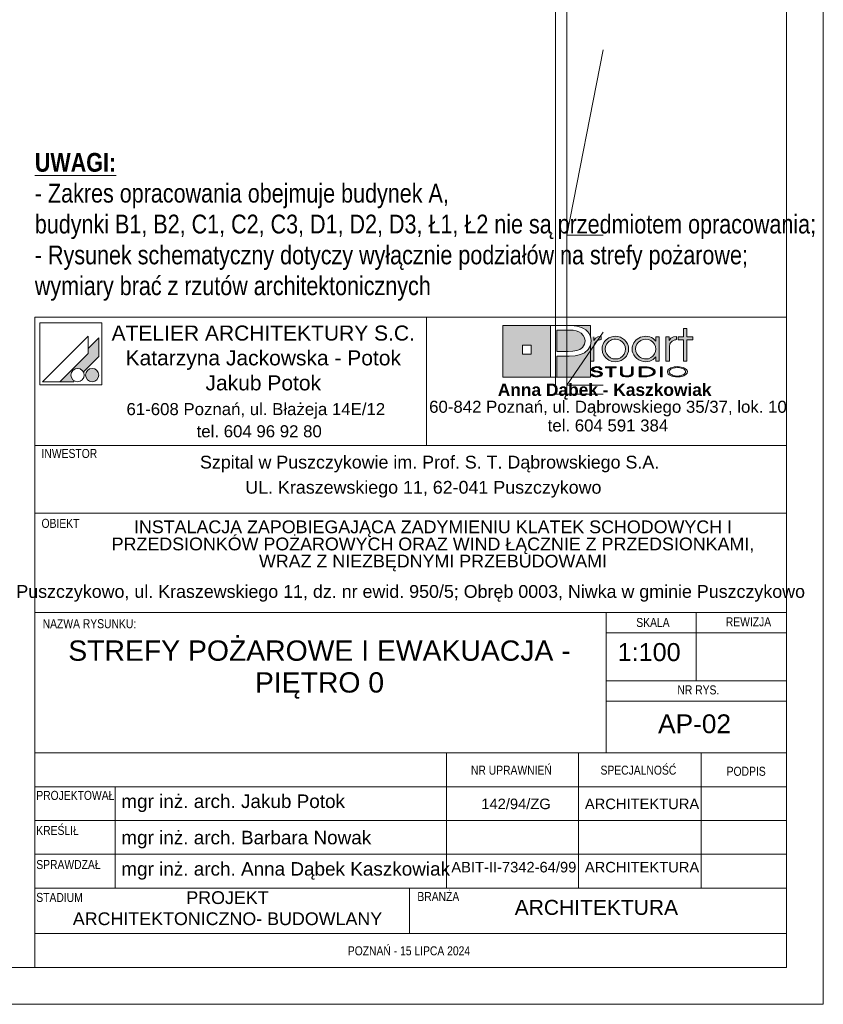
# Paper-space layout 'AP-02 STREFY POŻAROWE I EWAKUACJA - PIĘTRO 0' of a CAD drawing. Header units: millimetres. Extents: x 0 to 594, y -4 to 450.
# Tile 11 of 14: x 487 to 594, y 0 to 131. Entities that reach past the tile are written whole.
import ezdxf
from ezdxf.xclip import XClip

# ---------------------------------------------------------------- set-up
doc = ezdxf.new("R2010")
doc.units = ezdxf.units.MM
doc.header["$MEASUREMENT"] = 0
doc.header["$XCLIPFRAME"] = 0
for name, color, linetype, lineweight, true_color in [('0_Nr_pióra__249', 7, 'Continuous', 5, 0x191919), ('A_Arkusz_Nr_pióra__19', 7, 'Continuous', 5, 0x191919), ('A_Arkusz_Nr_pióra__255', 7, 'Continuous', 15, 0x242424)]:
    doc.layers.add(name, color=color, linetype=linetype, lineweight=lineweight, true_color=true_color)
for name, color, linetype, lineweight in [('A_Arkusz_Nr_pióra__1', 7, 'Continuous', 20), ('A_niewidoczne_Nr_pióra__1', 7, 'Continuous', 20), ('A_podkład_Nr_pióra__2', 8, 'Continuous', 13)]:
    doc.layers.add(name, color=color, linetype=linetype, lineweight=lineweight)
doc.layers.add('A_podrys', color=7, linetype='Continuous')
doc.styles.add('STYL_AUTOMATYCZNY_1', font='arial.ttf')
doc.styles.add('STYL_AUTOMATYCZNY_2', font='ARIALN.TTF')
doc.styles.add('STYL_AUTOMATYCZNY_3', font='arial.ttf')
doc.styles.add('STYL_AUTOMATYCZNY_5', font='ARIALN.TTF')

# ---------------------------------------------------------------- blocks, each defined once
blk = doc.blocks.new('Rysunek_1_1', base_point=(-1571.08, -182.96))
at = {"layer": 'A_podkład_Nr_pióra__2', "color": 8, "linetype": 'Continuous', "lineweight": 13}
for p, q in [((558.35, 172.24), (558.35, 81.17)), ((559.88, 81.17), (559.88, 172.24)), ((564.71, 126.99), (559.88, 102.35)), ((559.88, 102.35), (564.71, 102.35)), ((564.71, 89.43), (559.88, 82.4)), ((559.88, 82.4), (564.71, 82.4)), ((558.35, 81.17), (564.71, 81.17))]:
    blk.add_line(p, q, dxfattribs=at)

psp = doc.layouts.new('AP-02 STREFY POŻAROWE I EWAKUACJA - PIĘTRO 0')

# ---------------------------------------------------------------- hatches: boundary and pattern name
at = {"layer": 'A_Arkusz_Nr_pióra__19', "linetype": 'Continuous', "lineweight": 0, "true_color": 0x131313}
h = psp.add_hatch(color=250, dxfattribs=at)
h.paths.add_polyline_path([(551.36, 90.34), (557.71, 90.34), (557.71, 83.46), (551.36, 83.46)])
h.paths.add_polyline_path([(553.96, 87.69), (555.15, 87.69), (555.15, 86.49), (553.96, 86.49)], flags=0)
for points in [[(560.17, 89.71), (559.71, 89.72), (558.53, 89.72), (558.53, 86.86), (560.06, 86.86), (560.69, 86.89), (561.19, 86.98), (561.59, 87.13), (561.79, 87.26), (561.96, 87.42), (562.11, 87.61), (562.21, 87.83), (562.28, 88.05), (562.3, 88.28), (562.24, 88.67), (562.07, 89), (561.78, 89.3), (561.48, 89.48), (561.12, 89.62), (560.71, 89.69), (560.5, 89.71)], [(563.03, 90.34), (563.02, 88.83), (562.99, 88.95), (562.83, 89.25), (562.63, 89.52), (562.39, 89.75), (562.11, 89.94), (561.83, 90.07), (561.54, 90.17), (561.23, 90.25), (560.87, 90.3), (560.07, 90.33), (560.02, 90.34)], [(558.53, 83.46), (563.03, 83.46), (563.03, 87.7), (562.73, 87.14), (562.24, 86.71), (561.69, 86.45), (561.02, 86.29), (560.24, 86.24), (558.53, 86.24)]]:
    psp.add_hatch(color=250, dxfattribs=at).paths.add_polyline_path(points)
at = {"layer": 'A_Arkusz_Nr_pióra__19', "linetype": 'Continuous', "lineweight": 5, "true_color": 0x191919}
for points in [[(575.85, 85.58), (575.41, 85.58), (575.41, 88.44), (574.7, 88.44), (574.7, 88.81), (575.41, 88.81), (575.41, 89.94), (575.85, 89.94), (575.85, 88.81), (576.66, 88.81), (576.66, 88.44), (575.85, 88.44)], [(497.6, 88.67), (496.2, 87.26), (496.2, 86.61), (492.43, 82.85), (494.24, 82.85), (494.35, 82.96), (494.22, 83.05), (494.11, 83.16), (494.02, 83.29), (493.96, 83.43), (493.92, 83.58), (493.91, 83.73), (493.92, 83.88), (493.96, 84.03), (494.02, 84.17), (494.11, 84.3), (494.22, 84.4), (494.35, 84.49), (494.49, 84.56), (494.64, 84.6), (494.79, 84.61), (494.94, 84.6), (495.09, 84.56), (495.23, 84.49), (495.36, 84.4), (495.46, 84.3), (495.56, 84.16), (497.6, 86.21), (497.6, 86.51)], [(497.6, 86.21), (497.6, 88.67), (496.2, 87.26), (496.2, 86.61), (492.43, 82.85), (494.24, 82.85), (494.35, 82.96, -1.314777), (495.56, 84.16)], [(563.46, 88.83), (563.02, 88.83), (563.02, 85.58), (563.48, 85.58), (563.49, 87.54, -0.145311), (563.61, 87.99, -0.140329), (564.1, 88.38), (564.45, 88.45), (564.45, 88.88), (564.01, 88.81), (563.68, 88.63), (563.46, 88.34)], [(564.56, 87.22), (564.58, 87.43), (564.63, 87.65), (564.71, 87.86), (564.82, 88.06), (564.95, 88.25), (565.11, 88.41), (565.48, 88.67), (565.88, 88.83), (566.33, 88.89), (566.35, 88.89), (566.33, 88.52), (566.17, 88.5), (566, 88.47), (565.83, 88.41), (565.67, 88.34), (565.53, 88.24), (565.39, 88.13), (565.17, 87.86), (565.04, 87.55), (565, 87.2), (565.04, 86.84), (565.18, 86.52), (565.4, 86.24), (565.68, 86.04), (565.99, 85.91), (566.17, 85.89), (566.15, 85.52), (565.88, 85.55), (565.47, 85.71), (565.11, 85.97), (564.8, 86.33), (564.62, 86.75)], [(566.33, 88.52), (566.68, 88.47), (567, 88.33), (567.29, 88.11), (567.5, 87.85), (567.62, 87.55), (567.67, 87.21), (567.64, 86.96), (568.05, 86.8), (568.07, 86.87), (568.1, 87.2), (568.08, 87.43), (568.03, 87.67), (567.93, 87.91), (567.77, 88.17), (567.56, 88.4), (567.3, 88.6), (567, 88.76), (566.68, 88.85), (566.35, 88.89)], [(574.14, 88.38), (574.05, 88.34), (573.97, 88.29), (573.87, 88.23), (573.76, 88.12), (573.67, 88.01), (573.6, 87.9), (573.56, 87.78), (573.53, 87.63), (573.52, 87.46), (573.52, 85.58), (573.07, 85.58), (573.07, 88.81), (573.5, 88.81), (573.5, 88.34), (573.72, 88.63), (574.05, 88.81), (574.49, 88.88), (574.49, 88.45), (574.36, 88.43), (574.24, 88.41)], [(566.86, 85.58), (566.6, 85.52), (566.33, 85.5), (566.15, 85.52), (566.17, 85.89), (566.34, 85.87), (566.69, 85.91), (567, 86.04), (567.28, 86.26), (567.5, 86.53), (567.62, 86.85), (567.64, 86.96), (568.05, 86.8), (567.97, 86.56), (567.8, 86.26), (567.61, 86.03), (567.38, 85.84), (567.12, 85.68)], [(496.36, 84.53), (497.02, 82.9, -0.39153), (495.92, 83.36, -0.418968)], [(496.36, 84.53), (497.02, 82.9, 0.455663), (497.49, 84.15, 0.390402)], [(563.33, 83.87), (563.06, 83.87), (563.08, 83.79), (563.13, 83.71), (563.2, 83.64), (563.28, 83.59), (563.36, 83.56), (563.43, 83.54), (563.48, 83.52), (563.61, 83.49), (563.74, 83.48), (563.82, 83.49), (563.9, 83.48), (564.05, 83.49), (564.24, 83.53), (564.41, 83.6), (564.52, 83.68), (564.59, 83.77), (564.62, 83.87), (564.61, 83.92), (564.58, 83.98), (564.55, 84.03), (564.49, 84.08), (564.44, 84.12), (564.35, 84.16), (564.3, 84.18), (564.2, 84.21), (564.16, 84.22), (564.15, 84.07), (564.19, 84.05), (564.29, 84), (564.34, 83.93), (564.36, 83.86), (564.35, 83.8), (564.31, 83.74), (564.23, 83.68), (564.17, 83.65), (564.11, 83.64), (564.02, 83.61), (563.94, 83.6), (563.87, 83.6), (563.8, 83.6), (563.71, 83.61), (563.63, 83.62), (563.56, 83.64), (563.49, 83.67), (563.45, 83.7), (563.39, 83.74), (563.35, 83.8)], [(564.29, 84.49), (564.55, 84.49), (564.53, 84.59), (564.47, 84.67), (564.35, 84.75), (564.21, 84.81), (564.04, 84.84), (563.85, 84.85), (563.66, 84.84), (563.49, 84.8), (563.34, 84.74), (563.23, 84.67), (563.16, 84.59), (563.14, 84.5), (563.16, 84.4), (563.22, 84.33), (563.32, 84.26), (563.4, 84.22), (563.47, 84.2), (563.53, 84.19), (563.65, 84.16), (563.76, 84.15), (563.88, 84.13), (563.99, 84.11), (564.07, 84.09), (564.15, 84.07), (564.16, 84.22), (564.04, 84.24), (563.88, 84.26), (563.69, 84.3), (563.6, 84.32), (563.52, 84.35), (563.45, 84.39), (563.41, 84.44), (563.4, 84.5), (563.42, 84.57), (563.46, 84.62), (563.54, 84.67), (563.62, 84.7), (563.72, 84.73), (563.81, 84.73), (563.9, 84.73), (563.99, 84.72), (564.07, 84.7), (564.15, 84.67), (564.22, 84.62), (564.27, 84.56)], [(565.85, 83.5), (565.6, 83.5), (565.6, 84.71), (565.02, 84.71), (565.02, 84.83), (566.43, 84.83), (566.43, 84.71), (565.85, 84.71)], [(568.45, 83.6), (568.36, 83.56), (568.25, 83.52), (568.12, 83.5), (567.99, 83.48), (567.86, 83.48), (567.67, 83.49), (567.5, 83.52), (567.34, 83.56), (567.15, 83.67), (567.03, 83.82), (567, 84), (567, 84.83), (567.25, 84.83), (567.25, 84), (567.26, 83.9), (567.31, 83.81), (567.37, 83.74, 0.154269), (567.86, 83.61, 0.149724), (568.34, 83.73), (568.41, 83.81)], [(568.41, 83.81), (568.45, 83.9), (568.46, 84), (568.46, 84.83), (568.72, 84.83), (568.72, 84), (568.7, 83.86), (568.63, 83.74), (568.53, 83.65), (568.45, 83.6)], [(569.76, 83.62), (570.04, 83.62), (570.04, 83.5), (569.51, 83.5), (569.51, 84.83), (570.04, 84.83), (570.04, 84.71), (569.76, 84.71)], [(570.23, 84.83), (570.55, 84.82), (570.75, 84.79), (570.75, 84.66), (570.59, 84.68), (570.38, 84.7), (570.13, 84.71), (570.04, 84.71), (570.04, 84.83)], [(571.07, 84.72), (571.23, 84.65), (571.36, 84.58), (571.48, 84.49), (571.57, 84.38), (571.62, 84.27), (571.64, 84.16), (571.61, 84.02), (571.53, 83.89), (571.39, 83.77), (571.25, 83.68), (571.09, 83.62), (570.92, 83.57), (570.74, 83.53), (570.74, 83.67), (570.88, 83.7), (571.07, 83.77), (571.22, 83.87), (571.31, 83.96), (571.37, 84.06), (571.39, 84.17), (571.37, 84.28), (571.3, 84.38), (571.21, 84.47), (571.08, 84.55), (570.93, 84.61), (570.75, 84.66), (570.75, 84.79), (570.83, 84.78)], [(572.57, 83.5), (572.32, 83.5), (572.32, 84.83), (572.57, 84.83)], [(570.74, 83.53), (570.72, 83.53), (570.5, 83.51), (570.25, 83.5), (570.04, 83.5), (570.04, 83.62), (570.13, 83.62), (570.28, 83.62), (570.45, 83.63), (570.53, 83.63), (570.66, 83.65), (570.74, 83.67)]]:
    psp.add_hatch(color=250, dxfattribs=at).paths.add_polyline_path(points)
h = psp.add_hatch(color=250, dxfattribs=at)
h.paths.add_polyline_path([(571.73, 86.15), (571.36, 85.79), (570.91, 85.57), (570.39, 85.5), (570.06, 85.53), (569.75, 85.61), (569.44, 85.75), (569.18, 85.92), (568.96, 86.14), (568.78, 86.41), (568.66, 86.67), (568.59, 86.93), (568.57, 87.2), (568.58, 87.41), (568.63, 87.61), (568.7, 87.82), (568.79, 88.02), (568.91, 88.19), (569.05, 88.36), (569.24, 88.52), (569.44, 88.65), (569.67, 88.76), (569.91, 88.83), (570.15, 88.87), (570.4, 88.89), (570.67, 88.87), (570.92, 88.81), (571.15, 88.72), (571.37, 88.59), (571.56, 88.43), (571.73, 88.24), (571.73, 88.51), (571.73, 88.81), (572.17, 88.81), (572.17, 87.53), (572.17, 85.58), (571.73, 85.58), (571.73, 85.83)])
h.paths.add_polyline_path([(569.81, 88.38, 0.471077), (569.22, 86.5, 0.494724), (571.4, 86.34, 0.387258), (571.36, 88.1, 0.314042)], flags=0)
h = psp.add_hatch(color=250, dxfattribs=at)
h.paths.add_polyline_path([(574.59, 84.85, 0.130991), (573.56, 84.6, 0.250658), (573.25, 84.17, 0.250617), (573.5, 83.77, 0.141351), (574.59, 83.48, 0.117723), (575.58, 83.7, 0.245905), (575.93, 84.16, 0.237366), (575.68, 84.56, 0.143887)])
h.paths.add_polyline_path([(574.59, 84.73, 0.128597), (573.81, 84.56), (573.72, 84.5), (573.65, 84.45), (573.58, 84.37), (573.54, 84.31), (573.51, 84.24), (573.5, 84.17), (573.53, 84.03), (573.62, 83.91), (573.78, 83.79, 0.126974), (574.59, 83.6, 0.113214), (575.35, 83.76), (575.49, 83.86), (575.58, 83.93), (575.63, 84.01), (575.66, 84.08), (575.67, 84.16), (575.65, 84.26), (575.6, 84.36), (575.52, 84.45), (575.39, 84.55, 0.11716)], flags=0)

# ---------------------------------------------------------------- linework, layer by layer
at = {"layer": '0_Nr_pióra__249', "color": 250, "linetype": 'Continuous', "lineweight": 5, "true_color": 0x191919}
for p, q in [((489.75, 90.68), (489.75, 82.41)), ((498.01, 90.68), (489.75, 90.68)), ((498.01, 90.68), (498.01, 82.41)), ((551.36, 90.34), (563.03, 90.34)), ((551.36, 83.46), (551.36, 90.34)), ((557.71, 83.46), (557.71, 90.34)), ((557.71, 90.34), (559.99, 90.34)), ((558.53, 89.72), (558.53, 86.86)), ((559.71, 89.72), (558.53, 89.72)), ((560.17, 89.71), (559.71, 89.72)), ((559.99, 90.34), (560.46, 90.33)), ((560.5, 89.71), (560.17, 89.71)), ((560.46, 90.33), (560.87, 90.3)), ((560.71, 89.69), (560.5, 89.71)), ((561.12, 89.62), (560.71, 89.69)), ((560.87, 90.3), (561.23, 90.25)), ((561.48, 89.48), (561.12, 89.62)), ((561.23, 90.25), (561.54, 90.17)), ((561.79, 89.29), (561.48, 89.48)), ((561.54, 90.17), (561.83, 90.07)), ((562.07, 89), (561.79, 89.29)), ((561.83, 90.07), (562.11, 89.94)), ((562.11, 89.94), (562.39, 89.75)), ((562.39, 89.75), (562.63, 89.52)), ((562.63, 89.52), (562.83, 89.25)), ((562.83, 89.25), (562.99, 88.95)), ((563.03, 90.34), (563.02, 88.81)), ((575.41, 88.81), (575.41, 89.94)), ((575.41, 89.94), (575.85, 89.94)), ((575.85, 89.94), (575.85, 88.81)), ((496.2, 88.91), (490.13, 82.85)), ((496.2, 88.91), (496.2, 86.61)), ((497.6, 88.67), (496.2, 87.26)), ((497.6, 88.67), (497.6, 86.51)), ((562.24, 88.67), (562.07, 89)), ((562.11, 87.61), (562.21, 87.83)), ((562.21, 87.83), (562.28, 88.05)), ((562.3, 88.28), (562.24, 88.67)), ((562.28, 88.05), (562.3, 88.28)), ((562.99, 88.95), (563.08, 88.62)), ((563.12, 88.27), (563.02, 87.66)), ((563.08, 88.62), (563.12, 88.27)), ((563.46, 88.81), (563.46, 88.34)), ((563.46, 88.34), (563.68, 88.63)), ((563.56, 87.9), (563.52, 87.78)), ((563.63, 88.01), (563.56, 87.9)), ((563.72, 88.12), (563.63, 88.01)), ((563.68, 88.63), (564.01, 88.81)), ((563.83, 88.23), (563.72, 88.12)), ((563.92, 88.29), (563.83, 88.23)), ((564.01, 88.34), (563.92, 88.29)), ((564.01, 88.81), (564.45, 88.88)), ((564.1, 88.38), (564.01, 88.34)), ((564.2, 88.41), (564.1, 88.38)), ((564.32, 88.43), (564.2, 88.41)), ((564.45, 88.45), (564.32, 88.43)), ((564.45, 88.88), (564.45, 88.45)), ((564.63, 87.65), (564.71, 87.86)), ((564.71, 87.86), (564.82, 88.06)), ((564.82, 88.06), (564.95, 88.25)), ((564.95, 88.25), (565.11, 88.41)), ((565.17, 87.86), (565.04, 87.55)), ((565.11, 88.41), (565.48, 88.67)), ((565.39, 88.13), (565.17, 87.86)), ((565.53, 88.24), (565.39, 88.13)), ((565.48, 88.67), (565.88, 88.83)), ((565.67, 88.34), (565.53, 88.24)), ((565.83, 88.41), (565.67, 88.34)), ((566, 88.47), (565.83, 88.41)), ((565.88, 88.83), (566.33, 88.89)), ((566.17, 88.5), (566, 88.47)), ((566.34, 88.52), (566.17, 88.5)), ((566.33, 88.89), (566.67, 88.86)), ((566.68, 88.47), (566.34, 88.52)), ((566.67, 88.86), (567, 88.76)), ((567, 88.33), (566.68, 88.47)), ((567, 88.76), (567.3, 88.6)), ((567.29, 88.11), (567, 88.33)), ((567.5, 87.85), (567.29, 88.11)), ((567.3, 88.6), (567.56, 88.4)), ((567.62, 87.55), (567.5, 87.85)), ((567.56, 88.4), (567.77, 88.17)), ((567.77, 88.17), (567.94, 87.9)), ((567.94, 87.9), (568.03, 87.67)), ((568.63, 87.61), (568.7, 87.82)), ((568.7, 87.82), (568.79, 88.02)), ((568.79, 88.02), (568.91, 88.19)), ((568.91, 88.19), (569.05, 88.36)), ((569.05, 88.36), (569.24, 88.52)), ((569.19, 87.85), (569.05, 87.55)), ((569.41, 88.12), (569.19, 87.85)), ((569.24, 88.52), (569.44, 88.65)), ((569.71, 88.34), (569.41, 88.12)), ((569.44, 88.65), (569.67, 88.76)), ((569.67, 88.76), (569.91, 88.83)), ((570.03, 88.47), (569.71, 88.34)), ((569.91, 88.83), (570.15, 88.87)), ((570.39, 88.52), (570.03, 88.47)), ((570.15, 88.87), (570.4, 88.89)), ((570.75, 88.47), (570.39, 88.52)), ((570.4, 88.89), (570.67, 88.87)), ((570.67, 88.87), (570.92, 88.81)), ((571.06, 88.34), (570.75, 88.47)), ((570.92, 88.81), (571.15, 88.72)), ((571.34, 88.12), (571.06, 88.34)), ((571.15, 88.72), (571.37, 88.59)), ((571.56, 87.85), (571.34, 88.12)), ((571.37, 88.59), (571.56, 88.43)), ((571.56, 88.43), (571.73, 88.24)), ((571.69, 87.54), (571.56, 87.85)), ((571.73, 88.24), (571.73, 88.81)), ((571.73, 88.81), (572.17, 88.81)), ((572.17, 88.81), (572.17, 85.58)), ((573.07, 85.58), (573.07, 88.81)), ((573.07, 88.81), (573.5, 88.81)), ((573.5, 88.81), (573.5, 88.34)), ((573.5, 88.34), (573.72, 88.63)), ((573.6, 87.9), (573.56, 87.78)), ((573.67, 88.01), (573.6, 87.9)), ((573.76, 88.12), (573.67, 88.01)), ((573.72, 88.63), (574.05, 88.81)), ((573.87, 88.23), (573.76, 88.12)), ((573.97, 88.29), (573.87, 88.23)), ((574.05, 88.34), (573.97, 88.29)), ((574.05, 88.81), (574.49, 88.88)), ((574.14, 88.38), (574.05, 88.34)), ((574.24, 88.41), (574.14, 88.38)), ((574.36, 88.43), (574.24, 88.41)), ((574.49, 88.45), (574.36, 88.43)), ((574.49, 88.88), (574.49, 88.45)), ((574.7, 88.44), (574.7, 88.81)), ((574.7, 88.81), (575.41, 88.81)), ((575.41, 88.44), (574.7, 88.44)), ((575.41, 85.58), (575.41, 88.44)), ((575.85, 88.81), (576.66, 88.81)), ((576.66, 88.44), (575.85, 88.44)), ((575.85, 88.44), (575.85, 85.58)), ((576.66, 88.81), (576.66, 88.44)), ((496.2, 86.61), (492.43, 82.85)), ((497.6, 86.51), (497.6, 86.21)), ((553.96, 87.69), (555.15, 87.69)), ((553.96, 87.69), (555.15, 87.69)), ((553.96, 86.49), (553.96, 87.69)), ((555.15, 86.49), (553.96, 86.49)), ((555.15, 87.69), (555.15, 86.49)), ((555.15, 87.69), (555.15, 86.49)), ((558.53, 86.86), (560.06, 86.86)), ((560.06, 86.86), (560.69, 86.89)), ((560.69, 86.89), (561.19, 86.98)), ((561.19, 86.98), (561.59, 87.13)), ((561.59, 87.13), (561.79, 87.26)), ((562.24, 86.71), (561.69, 86.45)), ((561.79, 87.26), (561.96, 87.42)), ((561.96, 87.42), (562.11, 87.61)), ((562.73, 87.14), (562.24, 86.71)), ((563.02, 87.66), (562.73, 87.14)), ((563.03, 87.67), (563.03, 83.46)), ((563.49, 87.63), (563.48, 87.46)), ((563.48, 87.46), (563.48, 85.58)), ((563.52, 87.78), (563.49, 87.63)), ((564.56, 87.22), (564.58, 87.43)), ((564.62, 86.75), (564.56, 87.22)), ((564.58, 87.43), (564.63, 87.65)), ((564.8, 86.33), (564.62, 86.75)), ((565.04, 87.55), (565, 87.2)), ((565, 87.2), (565.04, 86.84)), ((565.04, 86.84), (565.18, 86.52)), ((565.18, 86.52), (565.4, 86.24)), ((567.28, 86.26), (567.5, 86.53)), ((567.5, 86.53), (567.62, 86.85)), ((567.67, 87.21), (567.62, 87.55)), ((567.62, 86.85), (567.67, 87.21)), ((567.97, 86.56), (567.8, 86.26)), ((568.07, 86.87), (567.97, 86.56)), ((568.03, 87.67), (568.08, 87.43)), ((568.1, 87.2), (568.07, 86.87)), ((568.08, 87.43), (568.1, 87.2)), ((568.57, 87.2), (568.58, 87.41)), ((568.59, 86.93), (568.57, 87.2)), ((568.58, 87.41), (568.63, 87.61)), ((568.66, 86.67), (568.59, 86.93)), ((568.78, 86.41), (568.66, 86.67)), ((569.05, 87.55), (569.01, 87.22)), ((569.01, 87.22), (569.05, 86.87)), ((569.05, 86.87), (569.18, 86.55)), ((569.18, 86.55), (569.4, 86.28)), ((571.34, 86.26), (571.56, 86.54)), ((571.56, 86.54), (571.69, 86.85)), ((571.73, 87.19), (571.69, 87.54)), ((571.69, 86.85), (571.73, 87.19)), ((573.53, 87.63), (573.52, 87.46)), ((573.52, 87.46), (573.52, 85.58)), ((573.56, 87.78), (573.53, 87.63)), ((497.6, 86.21), (495.56, 84.16)), ((558.53, 86.24), (558.53, 83.46)), ((560.19, 86.24), (558.53, 86.24)), ((561, 86.29), (560.19, 86.24)), ((561.69, 86.45), (561, 86.29)), ((563.48, 85.58), (563.02, 85.58)), ((565.11, 85.97), (564.8, 86.33)), ((565.47, 85.71), (565.11, 85.97)), ((565.4, 86.24), (565.68, 86.04)), ((565.88, 85.55), (565.47, 85.71)), ((565.68, 86.04), (565.99, 85.91)), ((566.33, 85.5), (565.88, 85.55)), ((565.99, 85.91), (566.34, 85.87)), ((566.6, 85.52), (566.33, 85.5)), ((566.34, 85.87), (566.69, 85.91)), ((566.86, 85.58), (566.6, 85.52)), ((566.69, 85.91), (567, 86.04)), ((567.12, 85.68), (566.86, 85.58)), ((567, 86.04), (567.28, 86.26)), ((567.38, 85.84), (567.12, 85.68)), ((567.61, 86.03), (567.38, 85.84)), ((567.8, 86.26), (567.61, 86.03)), ((568.96, 86.14), (568.78, 86.41)), ((569.18, 85.92), (568.96, 86.14)), ((569.44, 85.75), (569.18, 85.92)), ((569.4, 86.28), (569.53, 86.16)), ((569.75, 85.61), (569.44, 85.75)), ((569.53, 86.16), (569.68, 86.06)), ((569.68, 86.06), (569.85, 85.98)), ((570.06, 85.53), (569.75, 85.61)), ((569.85, 85.98), (570.03, 85.92)), ((570.03, 85.92), (570.21, 85.88)), ((570.39, 85.5), (570.06, 85.53)), ((570.21, 85.88), (570.39, 85.87)), ((570.39, 85.87), (570.74, 85.91)), ((570.91, 85.57), (570.39, 85.5)), ((570.74, 85.91), (571.06, 86.05)), ((571.36, 85.79), (570.91, 85.57)), ((571.06, 86.05), (571.34, 86.26)), ((571.73, 86.15), (571.36, 85.79)), ((571.73, 85.58), (571.73, 86.15)), ((572.17, 85.58), (571.73, 85.58)), ((573.52, 85.58), (573.07, 85.58)), ((575.85, 85.58), (575.41, 85.58)), ((563.08, 83.79), (563.06, 83.87)), ((563.06, 83.87), (563.33, 83.87)), ((563.14, 84.5), (563.16, 84.59)), ((563.16, 84.4), (563.14, 84.5)), ((563.16, 84.59), (563.23, 84.67)), ((563.22, 84.33), (563.16, 84.4)), ((563.32, 84.26), (563.22, 84.33)), ((563.23, 84.67), (563.34, 84.74)), ((563.37, 84.23), (563.32, 84.26)), ((563.33, 83.87), (563.35, 83.8)), ((563.34, 84.74), (563.49, 84.8)), ((563.43, 84.21), (563.37, 84.23)), ((563.41, 84.56), (563.4, 84.5)), ((563.4, 84.5), (563.41, 84.44)), ((563.46, 84.62), (563.41, 84.56)), ((563.41, 84.44), (563.45, 84.39)), ((563.5, 84.19), (563.43, 84.21)), ((563.45, 84.39), (563.52, 84.35)), ((563.54, 84.67), (563.46, 84.62)), ((563.49, 84.8), (563.66, 84.84)), ((563.58, 84.18), (563.5, 84.19)), ((563.52, 84.35), (563.6, 84.32)), ((563.62, 84.7), (563.54, 84.67)), ((563.68, 84.16), (563.58, 84.18)), ((563.6, 84.32), (563.73, 84.29)), ((563.72, 84.73), (563.62, 84.7)), ((563.66, 84.84), (563.85, 84.85)), ((563.8, 84.14), (563.68, 84.16)), ((563.83, 84.73), (563.72, 84.73)), ((563.73, 84.29), (563.89, 84.26)), ((563.96, 84.12), (563.8, 84.14)), ((563.95, 84.72), (563.83, 84.73)), ((563.85, 84.85), (564.04, 84.84)), ((563.89, 84.26), (564.03, 84.24)), ((564.06, 84.7), (563.95, 84.72)), ((564.09, 84.09), (563.96, 84.12)), ((564.03, 84.24), (564.13, 84.22)), ((564.04, 84.84), (564.21, 84.81)), ((564.15, 84.67), (564.06, 84.7)), ((564.19, 84.05), (564.09, 84.09)), ((564.13, 84.22), (564.2, 84.21)), ((564.22, 84.62), (564.15, 84.67)), ((564.29, 84), (564.19, 84.05)), ((564.2, 84.21), (564.25, 84.2)), ((564.21, 84.81), (564.35, 84.75)), ((564.27, 84.56), (564.22, 84.62)), ((564.25, 84.2), (564.31, 84.18)), ((564.29, 84.49), (564.27, 84.56)), ((564.55, 84.49), (564.29, 84.49)), ((564.34, 83.93), (564.29, 84)), ((564.31, 84.18), (564.36, 84.16)), ((564.36, 83.86), (564.34, 83.93)), ((564.35, 84.75), (564.47, 84.67)), ((564.35, 83.8), (564.36, 83.86)), ((564.36, 84.16), (564.44, 84.12)), ((564.44, 84.12), (564.5, 84.08)), ((564.47, 84.67), (564.53, 84.59)), ((564.5, 84.08), (564.55, 84.03)), ((564.53, 84.59), (564.55, 84.49)), ((564.55, 84.03), (564.59, 83.98)), ((564.59, 83.98), (564.61, 83.92)), ((564.62, 83.87), (564.59, 83.77)), ((564.61, 83.92), (564.62, 83.87)), ((565.02, 84.71), (565.02, 84.83)), ((565.02, 84.83), (566.43, 84.83)), ((565.6, 84.71), (565.02, 84.71)), ((565.6, 83.5), (565.6, 84.71)), ((566.43, 84.71), (565.85, 84.71)), ((565.85, 84.71), (565.85, 83.5)), ((566.43, 84.83), (566.43, 84.71)), ((567, 84.83), (567.25, 84.83)), ((567, 84), (567, 84.83)), ((567.03, 83.82), (567, 84)), ((567.25, 84.83), (567.25, 84)), ((567.25, 84), (567.26, 83.9)), ((567.26, 83.9), (567.31, 83.81)), ((568.41, 83.81), (568.45, 83.9)), ((568.45, 83.9), (568.46, 84)), ((568.46, 84), (568.46, 84.83)), ((568.46, 84.83), (568.72, 84.83)), ((568.7, 83.86), (568.63, 83.74)), ((568.72, 84), (568.7, 83.86)), ((568.72, 84.83), (568.72, 84)), ((569.51, 83.5), (569.51, 84.83)), ((569.51, 84.83), (570.04, 84.83)), ((569.51, 83.5), (569.51, 84.83)), ((569.51, 84.83), (570.23, 84.83)), ((570.04, 84.71), (569.76, 84.71)), ((569.76, 84.71), (569.76, 83.62)), ((570.13, 84.71), (569.76, 84.71)), ((569.76, 84.71), (569.76, 83.62)), ((570.04, 84.83), (570.04, 84.71)), ((570.38, 84.7), (570.13, 84.71)), ((570.23, 84.83), (570.55, 84.82)), ((570.59, 84.68), (570.38, 84.7)), ((570.55, 84.82), (570.83, 84.78)), ((570.77, 84.65), (570.59, 84.68)), ((570.93, 84.61), (570.77, 84.65)), ((570.83, 84.78), (571.07, 84.72)), ((571.07, 84.55), (570.93, 84.61)), ((571.07, 84.72), (571.23, 84.65)), ((571.2, 84.48), (571.07, 84.55)), ((571.07, 83.77), (571.22, 83.87)), ((571.3, 84.38), (571.2, 84.48)), ((571.22, 83.87), (571.31, 83.96)), ((571.23, 84.65), (571.36, 84.58)), ((571.37, 84.28), (571.3, 84.38)), ((571.31, 83.96), (571.37, 84.06)), ((571.36, 84.58), (571.48, 84.49)), ((571.39, 84.17), (571.37, 84.28)), ((571.37, 84.06), (571.39, 84.17)), ((571.53, 83.89), (571.39, 83.77)), ((571.48, 84.49), (571.57, 84.38)), ((571.61, 84.02), (571.53, 83.89)), ((571.57, 84.38), (571.62, 84.27)), ((571.64, 84.16), (571.61, 84.02)), ((571.62, 84.27), (571.64, 84.16)), ((572.32, 83.5), (572.32, 84.83)), ((572.32, 84.83), (572.57, 84.83)), ((572.32, 83.5), (572.32, 84.83)), ((572.32, 84.83), (572.57, 84.83)), ((572.57, 84.83), (572.57, 83.5)), ((572.57, 84.83), (572.57, 83.5)), ((573.25, 84.17), (573.27, 84.28)), ((573.26, 84.07), (573.25, 84.17)), ((573.31, 83.97), (573.26, 84.07)), ((573.27, 84.28), (573.33, 84.39)), ((573.38, 83.87), (573.31, 83.97)), ((573.33, 84.39), (573.42, 84.5)), ((573.5, 83.77), (573.38, 83.87)), ((573.42, 84.5), (573.56, 84.6)), ((573.51, 84.24), (573.5, 84.17)), ((573.5, 84.17), (573.53, 84.03)), ((573.54, 84.31), (573.51, 84.24)), ((573.53, 84.03), (573.62, 83.91)), ((573.58, 84.37), (573.54, 84.31)), ((573.56, 84.6), (573.73, 84.69)), ((573.64, 84.44), (573.58, 84.37)), ((573.62, 83.91), (573.77, 83.79)), ((573.72, 84.5), (573.64, 84.44)), ((573.81, 84.56), (573.72, 84.5)), ((573.73, 84.69), (573.93, 84.76)), ((574.04, 84.66), (573.81, 84.56)), ((573.93, 84.76), (574.14, 84.81)), ((574.3, 84.71), (574.04, 84.66)), ((574.14, 84.81), (574.35, 84.84)), ((574.59, 84.73), (574.3, 84.71)), ((574.35, 84.84), (574.59, 84.85)), ((574.59, 84.85), (574.85, 84.84)), ((574.76, 84.72), (574.59, 84.73)), ((574.93, 84.7), (574.76, 84.72)), ((574.85, 84.84), (575.1, 84.8)), ((575.09, 84.67), (574.93, 84.7)), ((575.26, 84.61), (575.09, 84.67)), ((575.1, 84.8), (575.34, 84.73)), ((575.4, 84.54), (575.26, 84.61)), ((575.34, 84.73), (575.53, 84.65)), ((575.52, 84.45), (575.4, 84.54)), ((575.48, 83.84), (575.58, 83.93)), ((575.6, 84.36), (575.52, 84.45)), ((575.53, 84.65), (575.68, 84.56)), ((575.58, 83.93), (575.63, 84.01)), ((575.65, 84.26), (575.6, 84.36)), ((575.63, 84.01), (575.66, 84.08)), ((575.67, 84.16), (575.65, 84.26)), ((575.66, 84.08), (575.67, 84.16)), ((575.68, 84.56), (575.8, 84.45)), ((575.89, 84), (575.77, 83.84)), ((575.8, 84.45), (575.87, 84.36)), ((575.87, 84.36), (575.91, 84.26)), ((575.93, 84.16), (575.89, 84)), ((575.91, 84.26), (575.93, 84.16)), ((490.13, 82.85), (494.24, 82.85)), ((494.35, 82.96), (494.24, 82.85)), ((563.03, 83.46), (551.36, 83.46)), ((558.53, 83.46), (557.71, 83.46)), ((563.13, 83.71), (563.08, 83.79)), ((563.2, 83.64), (563.13, 83.71)), ((563.28, 83.59), (563.2, 83.64)), ((563.37, 83.55), (563.28, 83.59)), ((563.35, 83.8), (563.39, 83.74)), ((563.48, 83.52), (563.37, 83.55)), ((563.39, 83.74), (563.45, 83.7)), ((563.45, 83.7), (563.5, 83.67)), ((563.59, 83.5), (563.48, 83.52)), ((563.5, 83.67), (563.56, 83.64)), ((563.56, 83.64), (563.63, 83.62)), ((563.72, 83.48), (563.59, 83.5)), ((563.63, 83.62), (563.7, 83.61)), ((563.7, 83.61), (563.77, 83.6)), ((563.84, 83.48), (563.72, 83.48)), ((563.77, 83.6), (563.85, 83.6)), ((564.05, 83.49), (563.84, 83.48)), ((563.85, 83.6), (563.92, 83.6)), ((563.92, 83.6), (563.98, 83.61)), ((563.98, 83.61), (564.05, 83.62)), ((564.05, 83.62), (564.12, 83.64)), ((564.24, 83.53), (564.05, 83.49)), ((564.12, 83.64), (564.18, 83.66)), ((564.18, 83.66), (564.23, 83.68)), ((564.23, 83.68), (564.3, 83.74)), ((564.41, 83.6), (564.24, 83.53)), ((564.3, 83.74), (564.35, 83.8)), ((564.52, 83.68), (564.41, 83.6)), ((564.59, 83.77), (564.52, 83.68)), ((565.85, 83.5), (565.6, 83.5)), ((567.15, 83.67), (567.03, 83.82)), ((567.34, 83.56), (567.15, 83.67)), ((567.31, 83.81), (567.38, 83.73)), ((567.5, 83.52), (567.34, 83.56)), ((567.38, 83.73), (567.43, 83.7)), ((567.43, 83.7), (567.5, 83.67)), ((567.5, 83.67), (567.58, 83.64)), ((567.67, 83.49), (567.5, 83.52)), ((567.58, 83.64), (567.67, 83.62)), ((567.67, 83.62), (567.76, 83.61)), ((567.86, 83.48), (567.67, 83.49)), ((567.76, 83.61), (567.86, 83.61)), ((567.86, 83.61), (567.95, 83.61)), ((567.99, 83.48), (567.86, 83.48)), ((567.95, 83.61), (568.04, 83.62)), ((568.12, 83.5), (567.99, 83.48)), ((568.04, 83.62), (568.13, 83.64)), ((568.25, 83.52), (568.12, 83.5)), ((568.13, 83.64), (568.21, 83.67)), ((568.21, 83.67), (568.28, 83.7)), ((568.36, 83.56), (568.25, 83.52)), ((568.28, 83.7), (568.34, 83.73)), ((568.34, 83.73), (568.41, 83.81)), ((568.45, 83.6), (568.36, 83.56)), ((568.53, 83.65), (568.45, 83.6)), ((568.63, 83.74), (568.53, 83.65)), ((570.04, 83.5), (569.51, 83.5)), ((570.25, 83.5), (569.51, 83.5)), ((569.76, 83.62), (570.04, 83.62)), ((569.76, 83.62), (570.13, 83.62)), ((570.04, 83.62), (570.04, 83.5)), ((570.13, 83.62), (570.35, 83.62)), ((570.5, 83.51), (570.25, 83.5)), ((570.35, 83.62), (570.53, 83.63)), ((570.72, 83.53), (570.5, 83.51)), ((570.53, 83.63), (570.68, 83.65)), ((570.68, 83.65), (570.89, 83.7)), ((570.92, 83.57), (570.72, 83.53)), ((570.89, 83.7), (571.07, 83.77)), ((571.09, 83.62), (570.92, 83.57)), ((571.25, 83.68), (571.09, 83.62)), ((571.39, 83.77), (571.25, 83.68)), ((572.57, 83.5), (572.32, 83.5)), ((572.57, 83.5), (572.32, 83.5)), ((573.65, 83.67), (573.5, 83.77)), ((573.84, 83.6), (573.65, 83.67)), ((573.77, 83.79), (573.88, 83.74)), ((574.07, 83.53), (573.84, 83.6)), ((573.88, 83.74), (574, 83.69)), ((574, 83.69), (574.13, 83.65)), ((574.33, 83.49), (574.07, 83.53)), ((574.13, 83.65), (574.28, 83.62)), ((574.28, 83.62), (574.43, 83.6)), ((574.59, 83.48), (574.33, 83.49)), ((574.43, 83.6), (574.59, 83.6)), ((574.59, 83.6), (574.81, 83.61)), ((574.78, 83.48), (574.59, 83.48)), ((574.97, 83.51), (574.78, 83.48)), ((574.81, 83.61), (575.01, 83.64)), ((575.15, 83.54), (574.97, 83.51)), ((575.01, 83.64), (575.2, 83.7)), ((575.31, 83.59), (575.15, 83.54)), ((575.2, 83.7), (575.35, 83.76)), ((575.45, 83.64), (575.31, 83.59)), ((575.35, 83.76), (575.48, 83.84)), ((575.58, 83.7), (575.45, 83.64)), ((575.77, 83.84), (575.58, 83.7)), ((489.75, 82.41), (498.01, 82.41))]:
    psp.add_line(p, q, dxfattribs=at)
for centre, start, end in [((494.79, 83.73), 0, 180), ((496.72, 83.73), 0, 180), ((494.79, 83.73), 180, 0), ((496.72, 83.73), 180, 0)]:
    psp.add_arc(centre, 0.882, start, end, dxfattribs=at)
at = {"layer": 'A_Arkusz_Nr_pióra__1', "color": 7, "linetype": 'Continuous', "lineweight": 20}
for p, q in [((589.1, 445.1), (589.1, 4.9)), ((589.1, 4.9), (29.9, 4.9))]:
    psp.add_line(p, q, dxfattribs=at)
at = {"layer": 'A_Arkusz_Nr_pióra__1', "color": 7, "linetype": 'Continuous', "lineweight": 20, "flags": 128}
psp.add_lwpolyline([(0, 450), (594, 450), (594, 0), (0, 0)], close=True, dxfattribs=at)
at = {"layer": 'A_Arkusz_Nr_pióra__255', "color": 250, "linetype": 'Continuous', "lineweight": 15, "true_color": 0x242424}
for p, q in [((489.1, 91.43), (589.1, 91.43)), ((489.1, 91.43), (489.1, 74.35)), ((541.22, 91.43), (541.22, 74.35)), ((489.1, 74.35), (589.1, 74.35)), ((489.1, 74.35), (489.1, 4.9)), ((589.1, 74.35), (489.1, 74.35)), ((489.1, 65.35), (589.1, 65.35)), ((489.1, 52.15), (589.1, 52.15)), ((565.1, 33.46), (565.1, 52.15)), ((577.1, 43.06), (577.1, 52.15)), ((565.1, 49.43), (589.1, 49.43)), ((565.1, 43.06), (589.1, 43.06)), ((565.1, 40.34), (589.1, 40.34)), ((489.1, 33.46), (589.1, 33.46)), ((543.85, 15.46), (543.85, 33.46)), ((561.43, 15.46), (561.43, 33.46)), ((577.75, 15.46), (577.75, 33.46)), ((489.1, 28.96), (589.1, 28.96)), ((499.8, 15.46), (499.8, 28.96)), ((489.1, 24.46), (589.1, 24.46)), ((489.1, 19.96), (589.1, 19.96)), ((499.8, 19.96), (589.1, 19.96)), ((489.1, 15.46), (588.96, 15.46)), ((503.1, 15.46), (589.1, 15.46)), ((538.96, 15.46), (538.96, 9.4)), ((489.1, 9.4), (589.1, 9.4)), ((489.1, 9.4), (589.1, 9.4))]:
    psp.add_line(p, q, dxfattribs=at)

# ---------------------------------------------------------------- block references
at = {"layer": 'A_podrys', "color": 37, "linetype": 'Continuous', "lineweight": 5, "true_color": 0x656532}
ref = psp.add_blockref('Rysunek_1_1', (-1571.08, -182.96), dxfattribs=at)
XClip(ref).set_block_clipping_path([(131.2488007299, 409.9962306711), (29.9000406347, 413.437089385), (29.9000406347, 78.5663350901), (564.7127697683, 78.5663350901), (564.7127697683, 445.0999966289), (137.9858887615, 445.0999966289)])

# ---------------------------------------------------------------- texts
at = {"layer": 'A_Arkusz_Nr_pióra__1', "color": 7, "linetype": 'Continuous', "lineweight": 20, "style": 'STYL_AUTOMATYCZNY_1'}
for s, insert, char_height, attachment_point in [('\\A1;{\\pql;\\fArial|b0|i0|c238|p0;\\W1.000000;Szpital w Puszczykowie im. Prof. S. T. Dąbrowskiego S.A.}', (511.07, 71.89), 1.7, 4), ('\\A1;{\\pqc;\\fArial|b0|i0|c238|p0;\\W1.000000;UL. Kraszewskiego 11, 62-041 Puszczykowo}', (540.79, 68.54), 1.7, 5), ('\\A1;{\\pql;\\fArial|b0|i0|c238|p0;\\W1.000000;1:100}', (566.63, 46.85), 2.3999, 4), ('\\A1;{\\pqc;\\fArial|b0|i0|c238|p0;\\W1.000000;AP-02}', (576.87, 37.31), 2.5, 5)]:
    psp.add_mtext(s, dxfattribs=dict(at, insert=insert, char_height=char_height, attachment_point=attachment_point))
at = {"layer": 'A_Arkusz_Nr_pióra__1', "color": 7, "linetype": 'Continuous', "lineweight": 20, "insert": (526.97, 44.54), "char_height": 2.7, "width": 76, "attachment_point": 5, "line_spacing_factor": 0.940812, "style": 'STYL_AUTOMATYCZNY_1'}
psp.add_mtext('\\A1;{\\pqc;\\fArial|b0|i0|c238|p0;\\W1.000000;STREFY POŻAROWE I EWAKUACJA - PIĘTRO 0}', dxfattribs=at)
at = {"layer": 'A_Arkusz_Nr_pióra__19', "color": 250, "linetype": 'Continuous', "lineweight": 5, "true_color": 0x191919, "attachment_point": 5}
for s, insert, char_height, style in [('\\A1;{\\pqc;\\fArial|b0|i0|c238|p0;\\W1.000000;ATELIER ARCHITEKTURY S.C.}', (519.49, 89.31), 1.9999, 'STYL_AUTOMATYCZNY_1'), ('\\A1;{\\pqc;\\fArial|b0|i0|c238|p0;\\W1.000000;Katarzyna Jackowska - Potok}', (519.49, 85.72), 1.9999, 'STYL_AUTOMATYCZNY_1'), ('\\A1;{\\pqc;\\fArial|b0|i0|c238|p0;\\W1.000000;Jakub Potok}', (519.49, 82.68), 1.9999, 'STYL_AUTOMATYCZNY_1'), ('\\A1;{\\pqc;\\fArial|b1|i0|c238|p0;\\W1.000000;Anna Dąbek - Kaszkowiak}', (564.91, 81.53), 1.6499, 'STYL_AUTOMATYCZNY_3'), ('\\A1;{\\pqc;\\fArial|b0|i0|c238|p0;\\W1.000000;61-608 Poznań, ul. Błażeja 14E/12}', (518.5, 78.96), 1.5999, 'STYL_AUTOMATYCZNY_1'), ('\\A1;{\\pqc;\\fArial|b0|i0|c238|p0;\\W1.000000;tel. 604 96 92 80}', (518.95, 76.24), 1.5999, 'STYL_AUTOMATYCZNY_1')]:
    psp.add_mtext(s, dxfattribs=dict(at, insert=insert, char_height=char_height, style=style))
at = {"layer": 'A_Arkusz_Nr_pióra__19', "color": 250, "linetype": 'Continuous', "lineweight": 5, "true_color": 0x191919, "insert": (565.35, 78.26), "char_height": 1.59993, "attachment_point": 5, "line_spacing_factor": 0.931904, "style": 'STYL_AUTOMATYCZNY_1'}
psp.add_mtext('\\A1;{\\pqc;\\fArial|b0|i0|c238|p0;\\W1.000000;6\\fArial|b0|i0|c238|p0;\\W1.000000;0\\fArial|b0|i0|c238|p0;\\W1.000000;-\\fArial|b0|i0|c238|p0;\\W1.000000;842\\fArial|b0|i0|c238|p0;\\W1.000000; Poznań, ul. Dąbrowskiego \\fArial|b0|i0|c238|p0;\\W1.000000;35/37, lok. 10\\P\\pqc;\\fArial|b0|i0|c238|p0;\\W1.000000;tel. 604 591 384}', dxfattribs=at)
at = {"layer": 'A_Arkusz_Nr_pióra__255', "color": 250, "linetype": 'Continuous', "lineweight": 15, "true_color": 0x242424}
for s, insert, char_height, attachment_point, style in [('\\A1;{\\pql;\\fArial Narrow|b0|i0|c238|p0;\\W1.000000;INWESTOR}', (489.99, 73.29), 1.2, 4, 'STYL_AUTOMATYCZNY_2'), ('\\A1;{\\pql;\\fArial Narrow|b0|i0|c238|p0;\\W1.000000;OBIEKT}', (489.99, 63.99), 1.2, 4, 'STYL_AUTOMATYCZNY_2'), ('\\A1;{\\pql;\\fArial Narrow|b0|i0|c238|p0;\\W1.000000;NAZWA RYSUNKU:}', (490.14, 50.64), 1.2, 4, 'STYL_AUTOMATYCZNY_2'), ('\\A1;{\\pql;\\fArial Narrow|b0|i0|c238|p0;\\W1.000000;SKALA}', (569.12, 50.8), 1.2, 4, 'STYL_AUTOMATYCZNY_2'), ('\\A1;{\\pql;\\fArial Narrow|b0|i0|c238|p0;\\W1.000000;REWIZJA}', (581.03, 50.89), 1.2, 4, 'STYL_AUTOMATYCZNY_2'), ('\\A1;{\\pql;\\fArial Narrow|b0|i0|c238|p0;\\W1.000000;NR RYS.}', (574.59, 41.83), 1.2, 4, 'STYL_AUTOMATYCZNY_2'), ('\\A1;{\\pql;\\fArial Narrow|b0|i0|c238|p0;\\W1.000000;NR UPRAWNIEŃ}', (547.12, 31.15), 1.2, 4, 'STYL_AUTOMATYCZNY_2'), ('\\A1;{\\pql;\\fArial Narrow|b0|i0|c238|p0;\\W1.000000;SPECJALNOŚĆ}', (564.36, 31.15), 1.2, 4, 'STYL_AUTOMATYCZNY_2'), ('\\A1;{\\pql;\\fArial Narrow|b0|i0|c238|p0;\\W1.000000;PODPIS}', (581.14, 31), 1.2, 4, 'STYL_AUTOMATYCZNY_2'), ('\\A1;{\\pql;\\fArial Narrow|b0|i0|c238|p0;\\W1.000000;PROJEKTOWAŁ}', (489.29, 27.79), 1.2, 4, 'STYL_AUTOMATYCZNY_2'), ('\\A1;{\\pql;\\fArial|b0|i0|c238|p0;\\W1.000000;mgr inż. arch. Jakub Potok}', (500.6, 26.75), 1.7999, 4, 'STYL_AUTOMATYCZNY_1'), ('\\A1;{\\pql;\\fArial|b0|i0|c238|p0;\\W1.000000;142/94/ZG}', (548.5, 26.66), 1.4, 4, 'STYL_AUTOMATYCZNY_1'), ('\\A1;{\\pql;\\fArial|b0|i0|c238|p0;\\W1.000000;ARCHITEKTURA}', (562.28, 26.66), 1.4, 4, 'STYL_AUTOMATYCZNY_1'), ('\\A1;{\\pql;\\fArial Narrow|b0|i0|c238|p0;\\W1.000000;KREŚLIŁ}', (489.29, 23.13), 1.2, 4, 'STYL_AUTOMATYCZNY_2'), ('\\A1;{\\pql;\\fArial|b0|i0|c238|p0;\\W1.000000;mgr inż. arch. Barbara Nowak}', (500.6, 21.92), 1.7999, 4, 'STYL_AUTOMATYCZNY_1'), ('\\A1;{\\pql;\\fArial Narrow|b0|i0|c238|p0;\\W1.000000;SPRAWDZAŁ}', (489.29, 18.59), 1.2, 4, 'STYL_AUTOMATYCZNY_2'), ('\\A1;{\\pql;\\fArial|b0|i0|c238|p0;\\W1.000000;mgr inż. arch. Anna Dąbek Kaszkowiak }', (500.6, 17.75), 1.7999, 4, 'STYL_AUTOMATYCZNY_1'), ('\\A1;{\\pql;\\fArial|b0|i0|c238|p0;\\W1.000000;ABIT-II-7342-64/99}', (544.51, 18.24), 1.4, 4, 'STYL_AUTOMATYCZNY_1'), ('\\A1;{\\pql;\\fArial|b0|i0|c238|p0;\\W1.000000;ARCHITEKTURA}', (562.28, 18.24), 1.4, 4, 'STYL_AUTOMATYCZNY_1'), ('\\A1;{\\pql;\\fArial Narrow|b0|i0|c238|p0;\\W1.000000;STADIUM}', (489.29, 14.21), 1.2, 4, 'STYL_AUTOMATYCZNY_2'), ('\\A1;{\\pql;\\fArial Narrow|b0|i0|c238|p0;\\W1.000000;BRANŻA}', (539.99, 14.34), 1.2, 4, 'STYL_AUTOMATYCZNY_2'), ('\\A1;{\\pqc;\\fArial|b0|i0|c238|p0;\\W1.000000;ARCHITEKTURA}', (563.81, 12.88), 2, 5, 'STYL_AUTOMATYCZNY_1'), ('\\A1;{\\pql;\\fArial Narrow|b0|i0|c238|p0;\\W1.000000;POZNAŃ - 15 LIPCA 202\\fArial Narrow|b0|i0|c238|p0;\\W1.000000;4}', (530.74, 7.11), 1.19995, 4, 'STYL_AUTOMATYCZNY_2')]:
    psp.add_mtext(s, dxfattribs=dict(at, insert=insert, char_height=char_height, attachment_point=attachment_point, style=style))
at = {"layer": 'A_Arkusz_Nr_pióra__255', "color": 250, "linetype": 'Continuous', "lineweight": 15, "true_color": 0x242424, "char_height": 1.7, "attachment_point": 5, "style": 'STYL_AUTOMATYCZNY_1'}
for s, insert, width, line_spacing_factor in [('\\A1;{\\pqc;\\fArial|b0|i0|c238|p0;\\W1.000000;INSTALACJA ZAPOBIEGAJĄCA ZADYMIENIU KLATEK SCHODOWYCH I PRZEDSIONKÓW POŻAROWYCH ORAZ WIND ŁĄCZNIE Z PRZEDSIONKAMI, WRAZ Z NIEZBĘDNYMI PRZEBUDOWAMI}', (542.07, 61), 92.1354, 0.804067), ('\\A1;{\\pqc;\\fArial|b0|i0|c238|p0;\\W1.000000;Puszczykowo, ul. Kraszewskiego 11, dz. nr ewid. 950/5; Obręb 0003, Niwka w gminie Puszczykowo}', (539.1, 54.68), 100.0009, 0.930913)]:
    psp.add_mtext(s, dxfattribs=dict(at, insert=insert, width=width, line_spacing_factor=line_spacing_factor))
at = {"layer": 'A_Arkusz_Nr_pióra__255', "color": 250, "linetype": 'Continuous', "lineweight": 15, "true_color": 0x242424, "insert": (514.73, 12.78), "char_height": 1.7, "attachment_point": 5, "line_spacing_factor": 0.99104, "style": 'STYL_AUTOMATYCZNY_1'}
psp.add_mtext('\\A1;{\\pqc;\\fArial|b0|i0|c238|p0;\\W1.000000;PROJEKT \\P\\pqc;\\fArial|b0|i0|c238|p0;\\W1.000000;ARCHITEKTONICZNO- BUDOWLANY}', dxfattribs=at)
at = {"layer": 'A_niewidoczne_Nr_pióra__1', "color": 7, "linetype": 'Continuous', "lineweight": 20, "insert": (489.1, 103.45), "char_height": 2.5, "width": 100, "attachment_point": 4, "line_spacing_factor": 0.985227, "style": 'STYL_AUTOMATYCZNY_5'}
psp.add_mtext('\\A1;{\\pql;\\fArial Narrow|b1|i0|c238|p0;\\L\\W1.000000;\\LUWAGI:\\P\\pql;\\fArial Narrow|b0|i0|c238|p0;\\l\\W1.000000;\\l- Zakres opracowania obejmuje budynek A,\\P\\pql;\\fArial Narrow|b0|i0|c238|p0;\\W1.000000;budynki B1, B2, C1, C2, C3, D1, D2, D3, Ł1, Ł2 nie są przedmiotem opracowania;\\P\\pql;\\fArial Narrow|b0|i0|c238|p0;\\W1.000000;- Rysunek schematyczny dotyczy wyłącznie podziałów na strefy pożarowe; wymiary brać z rzutów architektonicznych}', dxfattribs=at)

doc.saveas('drawing.dxf')
